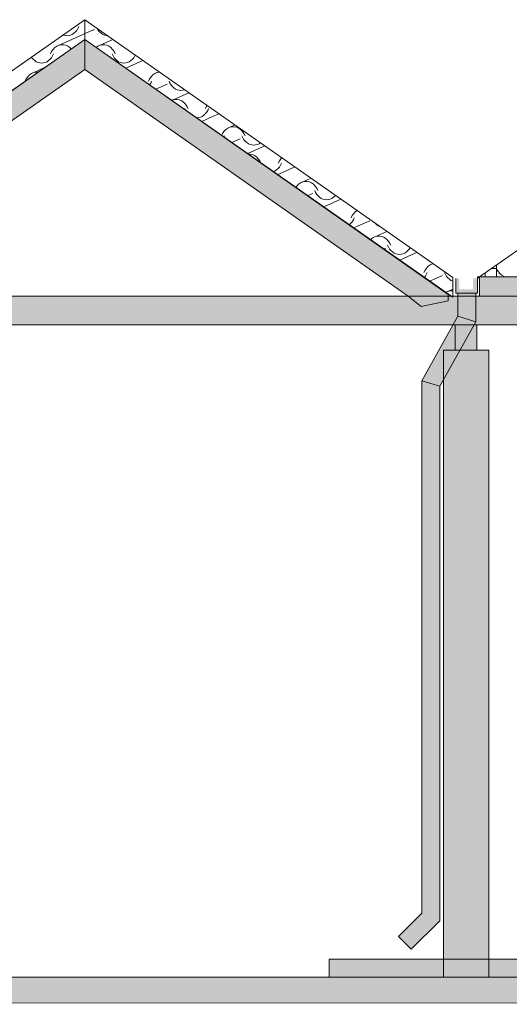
# Model space of a CAD drawing. Header units: millimetres. Extents: x -68772 to 137055, y -73300 to 19650.
# Tile 110 of 212: x 74398 to 77107, y -57976 to -52529. Entities that reach past the tile are written whole.
import ezdxf

# ---------------------------------------------------------------- set-up
doc = ezdxf.new("R2010")
doc.units = ezdxf.units.MM
doc.header["$MEASUREMENT"] = 0
doc.linetypes.add('Przerywana', pattern=[480, 240, -240])
for name, color, linetype, lineweight in [('220-A Ściany_Nr_pióra__1', 7, 'Continuous', 18), ('Nowe_0_Nr_pióra__1', 7, 'Continuous', 18), ('Nowe_440-K Belki_Nr_pióra__1', 7, 'Continuous', 18), ('Nowe_450-K Stropy_Nr_pióra__1', 7, 'Continuous', 18), ('Nowe_810-G Ogólne_Nr_pióra__1', 7, 'Continuous', 18), ('Nowe_810-G Ogólne_Nr_pióra__26', 13, 'Continuous', 18), ('Nowe_810-G Ogólne_Nr_pióra__7', 7, 'Continuous', 5), ('Nowe_810-G Ogólne_Nr_pióra__9', 254, 'Continuous', 18), ('Nowe_810-G Ogólne_Nr_pióra__93', 7, 'Continuous', 20)]:
    doc.layers.add(name, color=color, linetype=linetype, lineweight=lineweight)

# ---------------------------------------------------------------- blocks, each defined once
blk = doc.blocks.new('Wypełnienie_2', base_point=(0, 2000))
at = {"layer": 'Nowe_810-G Ogólne_Nr_pióra__1', "color": 7, "linetype": 'Continuous', "lineweight": 18}
for p, q in [((76931.1, -53951.5), (76942.9, -53951.5)), ((76931.1, -53959.7), (76931.1, -53951.5)), ((76942.9, -53951.5), (76931.1, -53959.7))]:
    blk.add_line(p, q, dxfattribs=at)
blk = doc.blocks.new('*X64')
at = {"layer": 'Nowe_810-G Ogólne_Nr_pióra__26', "color": 13, "linetype": 'Continuous', "lineweight": 18}
for p, q in [((74758.2, -52605.9), (74811.5, -52582.2)), ((74826.8, -52577.7), (74826, -52576.1)), ((74833.1, -52587.7), (74826.8, -52577.7)), ((74840.5, -52596.4), (74833.1, -52587.7)), ((74848.7, -52603.9), (74840.5, -52596.4)), ((74857.7, -52609.8), (74848.7, -52603.9)), ((74867.3, -52614.1), (74857.7, -52609.8)), ((74877.2, -52616.7), (74867.3, -52614.1)), ((74885, -52617.4), (74877.2, -52616.7)), ((74830.9, -52675.3), (74842.6, -52670.1)), ((74839.9, -52671.1), (74914.3, -52637.9)), ((74842.6, -52670.1), (74855, -52667.5)), ((74855, -52667.5), (74867.5, -52667.5)), ((74867.5, -52667.5), (74879.8, -52670.1)), ((74879.8, -52670.1), (74891.6, -52675.3)), ((74821.1, -52682.2), (74830.9, -52675.3)), ((74891.6, -52675.3), (74902.5, -52683)), ((74902.5, -52683), (74912.2, -52692.8)), ((74914.5, -52728.9), (74909.3, -52718)), ((74912.2, -52692.8), (74920.4, -52704.6)), ((74920.8, -52738.9), (74914.5, -52728.9)), ((74920.4, -52704.6), (74926.9, -52718)), ((75023.1, -52718), (75024.5, -52715.1)), ((75035.6, -52728.9), (75029.2, -52738.9)), ((75037.7, -52724.3), (75035.6, -52728.9)), ((74896.1, -52734.7), (74899.2, -52733.4)), ((74928.1, -52747.6), (74920.8, -52738.9)), ((74936.4, -52755.1), (74928.1, -52747.6)), ((74945.4, -52761), (74936.4, -52755.1)), ((74954.9, -52765.3), (74945.4, -52761)), ((74964.9, -52767.9), (74954.9, -52765.3)), ((74975, -52768.8), (74964.9, -52767.9)), ((74985.2, -52767.9), (74975, -52768.8)), ((74984.7, -52796.8), (75062.7, -52762)), ((74995.1, -52765.3), (74985.2, -52767.9)), ((75004.7, -52761), (74995.1, -52765.3)), ((75013.6, -52755.1), (75004.7, -52761)), ((75021.9, -52747.6), (75013.6, -52755.1)), ((75029.2, -52738.9), (75021.9, -52747.6)), ((75062.7, -52762), (75080.2, -52754.1)), ((75125.5, -52844), (75135.2, -52834.2)), ((75135.2, -52834.2), (75146.1, -52826.5)), ((75146.1, -52826.5), (75157.9, -52821.3)), ((75155.2, -52822.3), (75168.8, -52816.2)), ((75157.9, -52821.3), (75170.2, -52818.7)), ((75170.2, -52818.7), (75172.4, -52818.7)), ((75110.8, -52869.2), (75117.3, -52855.8)), ((75123.2, -52880.1), (75117.2, -52889.6)), ((75117.3, -52855.8), (75125.5, -52844)), ((75128.4, -52869.2), (75123.2, -52880.1)), ((75150.7, -52913), (75214.4, -52884.6)), ((75229.7, -52880.1), (75224.6, -52869.2)), ((75236, -52890.1), (75229.7, -52880.1)), ((75243.4, -52898.8), (75236, -52890.1)), ((75241, -52866.7), (75242.2, -52869.2)), ((75242.9, -52973.5), (75334.8, -52932.4)), ((75251.6, -52906.3), (75243.4, -52898.8)), ((75260.6, -52912.2), (75251.6, -52906.3)), ((75270.2, -52916.5), (75260.6, -52912.2)), ((75280.1, -52919.1), (75270.2, -52916.5)), ((75290.3, -52920), (75280.1, -52919.1)), ((75300.4, -52919.1), (75290.3, -52920)), ((75310.3, -52916.5), (75300.4, -52919.1)), ((75311.4, -52916), (75310.3, -52916.5)), ((75239.5, -52975.2), (75245.6, -52972.5)), ((75245.6, -52972.5), (75257.9, -52969.9)), ((75257.9, -52969.9), (75270.4, -52969.9)), ((75270.4, -52969.9), (75282.7, -52972.5)), ((75282.7, -52972.5), (75294.5, -52977.7)), ((75294.5, -52977.7), (75305.4, -52985.4)), ((75305.4, -52985.4), (75315.1, -52995.2)), ((75315.1, -52995.2), (75323.3, -53007)), ((75316.3, -53029), (75312.2, -53020.4)), ((75323.3, -53007), (75329.8, -53020.4)), ((75424.8, -53050), (75416.6, -53057.5)), ((75432.2, -53041.3), (75424.8, -53050)), ((75426, -53020.4), (75432.5, -53007)), ((75438.5, -53031.3), (75432.2, -53041.3)), ((75432.5, -53007), (75435.4, -53002.9)), ((75443.6, -53020.4), (75438.5, -53031.3)), ((75465.6, -53064.4), (75500.8, -53048.6)), ((75377.9, -53071.2), (75376.3, -53071.1)), ((75388.1, -53070.3), (75377.9, -53071.2)), ((75398, -53067.7), (75388.1, -53070.3)), ((75407.6, -53063.4), (75398, -53067.7)), ((75405.2, -53091.3), (75465.6, -53064.4)), ((75416.6, -53057.5), (75407.6, -53063.4)), ((75515.3, -53168.4), (75520.2, -53158.2)), ((75520.2, -53158.2), (75528.4, -53146.4)), ((75528.4, -53146.4), (75538.1, -53136.6)), ((75538.1, -53136.6), (75549, -53128.9)), ((75549, -53128.9), (75560.8, -53123.7)), ((75558.1, -53124.7), (75589.4, -53110.7)), ((75560.8, -53123.7), (75573.1, -53121.1)), ((75573.1, -53121.1), (75585.6, -53121.1)), ((75585.6, -53121.1), (75598, -53123.7)), ((75598, -53123.7), (75609.7, -53128.9)), ((75609.7, -53128.9), (75620.7, -53136.6)), ((75620.7, -53136.6), (75630.4, -53146.4)), ((75630.4, -53146.4), (75638.6, -53158.2)), ((75638.6, -53158.2), (75645.1, -53171.6)), ((75531.3, -53171.6), (75528.5, -53177.6)), ((75571.2, -53207.5), (75617.3, -53187)), ((75632.6, -53182.5), (75627.5, -53171.6)), ((75638.9, -53192.5), (75632.6, -53182.5)), ((75646.3, -53201.2), (75638.9, -53192.5)), ((75654.6, -53208.7), (75646.3, -53201.2)), ((75663.5, -53214.6), (75654.6, -53208.7)), ((75673.1, -53218.9), (75663.5, -53214.6)), ((75683, -53221.5), (75673.1, -53218.9)), ((75713.3, -53218.9), (75703.3, -53221.5)), ((75722.8, -53214.6), (75713.3, -53218.9)), ((75730.5, -53209.5), (75722.8, -53214.6)), ((75659.8, -53269.6), (75755.4, -53226.9)), ((75663.6, -53272.3), (75673.3, -53272.3)), ((75673.3, -53272.3), (75685.6, -53274.9)), ((75693.2, -53222.4), (75683, -53221.5)), ((75703.3, -53221.5), (75693.2, -53222.4)), ((75685.6, -53274.9), (75697.4, -53280.1)), ((75697.4, -53280.1), (75708.3, -53287.8)), ((75708.3, -53287.8), (75718, -53297.6)), ((75718, -53297.6), (75726.2, -53309.4)), ((75726.2, -53309.4), (75731.2, -53319.6)), ((75828.9, -53322.8), (75835.5, -53309.4)), ((75835.5, -53309.4), (75843.7, -53297.6)), ((75846.5, -53322.8), (75841.4, -53333.7)), ((75843.7, -53297.6), (75848.9, -53292.4)), ((75810.5, -53365.8), (75802.4, -53369.4)), ((75819.5, -53359.9), (75810.5, -53365.8)), ((75827.7, -53352.4), (75819.5, -53359.9)), ((75825.8, -53385.8), (75868.5, -53366.8)), ((75835.1, -53343.7), (75827.7, -53352.4)), ((75841.4, -53333.7), (75835.1, -53343.7)), ((75868.5, -53366.8), (75921.4, -53343.2)), ((75941.1, -53439), (75952, -53431.3)), ((75952, -53431.3), (75963.7, -53426.1)), ((75961, -53427.1), (76010, -53405.2)), ((75963.7, -53426.1), (75976.1, -53423.5)), ((75976.1, -53423.5), (75988.6, -53423.5)), ((75988.6, -53423.5), (76000.9, -53426.1)), ((76000.9, -53426.1), (76012.7, -53431.3)), ((76012.7, -53431.3), (76023.6, -53439)), ((75926.2, -53456.2), (75931.3, -53448.8)), ((75931.3, -53448.8), (75941.1, -53439)), ((75991.8, -53502.1), (76020.3, -53489.4)), ((76023.6, -53439), (76033.3, -53448.8)), ((76035.6, -53484.9), (76030.4, -53474)), ((76033.3, -53448.8), (76041.5, -53460.6)), ((76041.9, -53494.9), (76035.6, -53484.9)), ((76041.5, -53460.6), (76048, -53474)), ((76049.2, -53503.6), (76041.9, -53494.9)), ((76057.5, -53511.1), (76049.2, -53503.6)), ((76066.5, -53517), (76057.5, -53511.1)), ((76076, -53521.3), (76066.5, -53517)), ((76086, -53523.9), (76076, -53521.3)), ((76080.4, -53564.1), (76176, -53521.5)), ((76096.1, -53524.8), (76086, -53523.9)), ((76106.2, -53523.9), (76096.1, -53524.8)), ((76116.2, -53521.3), (76106.2, -53523.9)), ((76125.7, -53517), (76116.2, -53521.3)), ((76134.7, -53511.1), (76125.7, -53517)), ((76143, -53503.6), (76134.7, -53511.1)), ((76145.8, -53500.3), (76143, -53503.6)), ((76238.4, -53611.8), (76246.6, -53600)), ((76246.6, -53600), (76256.3, -53590.2)), ((76256.3, -53590.2), (76265.2, -53583.9)), ((76230.7, -53654.8), (76222.4, -53662.3)), ((76238, -53646.1), (76230.7, -53654.8)), ((76231.9, -53625.2), (76238.4, -53611.8)), ((76244.3, -53636.1), (76238, -53646.1)), ((76249.5, -53625.2), (76244.3, -53636.1)), ((76271.4, -53669.2), (76335.5, -53640.6)), ((76364.5, -53654.8), (76361.7, -53651.5)), ((76372.7, -53662.3), (76364.5, -53654.8)), ((76222.4, -53662.3), (76221.4, -53662.9)), ((76246.4, -53680.4), (76271.4, -53669.2)), ((76364, -53729.5), (76430.5, -53699.7)), ((76381.7, -53668.2), (76372.7, -53662.3)), ((76391.3, -53672.5), (76381.7, -53668.2)), ((76391.9, -53672.7), (76391.3, -53672.5)), ((76339.7, -53745.7), (76344, -53741.4)), ((76344, -53741.4), (76354.9, -53733.7)), ((76354.9, -53733.7), (76366.7, -53728.5)), ((76366.7, -53728.5), (76379, -53725.9)), ((76379, -53725.9), (76391.5, -53725.9)), ((76391.5, -53725.9), (76403.8, -53728.5)), ((76403.8, -53728.5), (76415.6, -53733.7)), ((76415.6, -53733.7), (76426.5, -53741.4)), ((76426.5, -53741.4), (76436.2, -53751.2)), ((76436.2, -53751.2), (76444.4, -53763)), ((76444.4, -53763), (76450.9, -53776.4)), ((76412.4, -53796.6), (76423.2, -53791.8)), ((76438.5, -53787.3), (76433.3, -53776.4)), ((76444.8, -53797.3), (76438.5, -53787.3)), ((76452.1, -53806), (76444.8, -53797.3)), ((76460.4, -53813.5), (76452.1, -53806)), ((76469.4, -53819.4), (76460.4, -53813.5)), ((76537.7, -53813.5), (76528.7, -53819.4)), ((76545.9, -53806), (76537.7, -53813.5)), ((76553.3, -53797.3), (76545.9, -53806)), ((76558.4, -53789.2), (76553.3, -53797.3)), ((76586.7, -53820.4), (76596.5, -53816)), ((76478.9, -53823.7), (76469.4, -53819.4)), ((76488.9, -53826.3), (76478.9, -53823.7)), ((76499, -53827.2), (76488.9, -53826.3)), ((76509.2, -53826.3), (76499, -53827.2)), ((76501, -53858.6), (76586.7, -53820.4)), ((76519.1, -53823.7), (76509.2, -53826.3)), ((76528.7, -53819.4), (76519.1, -53823.7)), ((76634.8, -53927.6), (76641.3, -53914.2)), ((76641.3, -53914.2), (76649.5, -53902.4)), ((76649.5, -53902.4), (76659.2, -53892.6)), ((76659.2, -53892.6), (76670.1, -53884.9)), ((76670.1, -53884.9), (76681.9, -53879.7)), ((76679.2, -53880.7), (76685.1, -53878)), ((76681.9, -53879.7), (76686.2, -53878.8)), ((76640.9, -53948.5), (76636.6, -53953.6)), ((76647.2, -53938.5), (76640.9, -53948.5)), ((76652.4, -53927.6), (76647.2, -53938.5)), ((76666.9, -53974.9), (76674.4, -53971.6)), ((76674.4, -53971.6), (76738.4, -53943)), ((76753.7, -53938.5), (76748.6, -53927.6)), ((76760, -53948.5), (76753.7, -53938.5)), ((76767.4, -53957.2), (76760, -53948.5)), ((76775.6, -53964.7), (76767.4, -53957.2)), ((76784.6, -53970.6), (76775.6, -53964.7)), ((76794.2, -53974.9), (76784.6, -53970.6)), ((76795.1, -53975.1), (76794.2, -53974.9)), ((76756.1, -54037.3), (76757.8, -54036.1)), ((76757.8, -54036.1), (76769.6, -54030.9)), ((76766.9, -54031.9), (76795.1, -54019.3)), ((76769.6, -54030.9), (76781.9, -54028.3)), ((76781.9, -54028.3), (76794.4, -54028.3)), ((76794.4, -54028.3), (76795.1, -54028.4))]:
    blk.add_line(p, q, dxfattribs=at)
blk = doc.blocks.new('Wypełnienie_10', base_point=(0, 2000))
at = {"layer": 'Nowe_810-G Ogólne_Nr_pióra__1', "color": 7, "linetype": 'Continuous', "lineweight": 18}
for p, q in [((76795.1, -53955), (74758.2, -52528.6)), ((74758.2, -52528.6), (74758.2, -52638.2)), ((74758.2, -52638.2), (76795.1, -54064.6)), ((76795.1, -54064.6), (76795.1, -53955))]:
    blk.add_line(p, q, dxfattribs=at)
at = {"layer": 'Nowe_810-G Ogólne_Nr_pióra__26', "color": 13, "linetype": 'Continuous', "lineweight": 18}
blk.add_blockref('*X64', (0, 0), dxfattribs=at)
blk = doc.blocks.new('*X66')
at = {"layer": 'Nowe_810-G Ogólne_Nr_pióra__26', "color": 13, "linetype": 'Continuous', "lineweight": 18}
for p, q in [((74707.9, -52566.8), (74710, -52562.5)), ((74612.4, -52671.1), (74747.4, -52610.8)), ((74639.7, -52614.1), (74637.6, -52613.1)), ((74649.6, -52616.7), (74639.7, -52614.1)), ((74659.8, -52617.6), (74649.6, -52616.7)), ((74669.9, -52616.7), (74659.8, -52617.6)), ((74679.8, -52614.1), (74669.9, -52616.7)), ((74689.4, -52609.8), (74679.8, -52614.1)), ((74698.4, -52603.9), (74689.4, -52609.8)), ((74706.6, -52596.4), (74698.4, -52603.9)), ((74714, -52587.7), (74706.6, -52596.4)), ((74720.3, -52577.7), (74714, -52587.7)), ((74725.5, -52566.8), (74720.3, -52577.7)), ((74747.4, -52610.8), (74758.2, -52605.9)), ((74603.3, -52675.3), (74615.1, -52670.1)), ((74615.1, -52670.1), (74627.4, -52667.5)), ((74627.4, -52667.5), (74639.9, -52667.5)), ((74639.9, -52667.5), (74652.2, -52670.1)), ((74652.2, -52670.1), (74664, -52675.3)), ((74567.9, -52718), (74574.4, -52704.6)), ((74580.4, -52728.9), (74574.1, -52738.9)), ((74574.4, -52704.6), (74582.7, -52692.8)), ((74585.5, -52718), (74580.4, -52728.9)), ((74582.7, -52692.8), (74592.4, -52683)), ((74592.4, -52683), (74603.3, -52675.3)), ((74664, -52675.3), (74674.9, -52683)), ((74674.9, -52683), (74682.8, -52691)), ((74465.6, -52738.9), (74463.3, -52735.2)), ((74473, -52747.6), (74465.6, -52738.9)), ((74481.2, -52755.1), (74473, -52747.6)), ((74490.2, -52761), (74481.2, -52755.1)), ((74499.8, -52765.3), (74490.2, -52761)), ((74509.7, -52767.9), (74499.8, -52765.3)), ((74519.8, -52768.8), (74509.7, -52767.9)), ((74530, -52767.9), (74519.8, -52768.8)), ((74539.9, -52765.3), (74530, -52767.9)), ((74549.5, -52761), (74539.9, -52765.3)), ((74558.5, -52755.1), (74549.5, -52761)), ((74566.7, -52747.6), (74558.5, -52755.1)), ((74574.1, -52738.9), (74566.7, -52747.6)), ((74442.8, -52844), (74452.5, -52834.2)), ((74452.5, -52834.2), (74463.4, -52826.5)), ((74463.4, -52826.5), (74475.1, -52821.3)), ((74472.4, -52822.3), (74535.9, -52793.9)), ((74475.1, -52821.3), (74487.5, -52818.7)), ((74487.5, -52818.7), (74500, -52818.7)), ((74500, -52818.7), (74500.4, -52818.8)), ((74240, -52913.2), (74304.1, -52884.6)), ((74313.3, -52840.2), (74317.1, -52844)), ((74319.4, -52880.1), (74314.2, -52869.2)), ((74317.1, -52844), (74325.3, -52855.8)), ((74325.7, -52890.1), (74319.4, -52880.1)), ((74325.3, -52855.8), (74331.8, -52869.2)), ((74333, -52898.8), (74325.7, -52890.1)), ((74428, -52869.2), (74434.5, -52855.8)), ((74434.5, -52855.8), (74442.8, -52844)), ((74154.9, -52951.2), (74240, -52913.2)), ((74341.3, -52906.3), (74333, -52898.8)), ((74350.3, -52912.2), (74341.3, -52906.3)), ((74359.8, -52916.5), (74350.3, -52912.2)), ((74360.6, -52916.7), (74359.8, -52916.5)), ((74128.2, -52969.9), (74132.5, -52969.9)), ((74132.5, -52969.9), (74144.8, -52972.5)), ((74144.8, -52972.5), (74156.6, -52977.7)), ((74156.6, -52977.7), (74167.5, -52985.4)), ((74167.5, -52985.4), (74177.2, -52995.2)), ((74177.2, -52995.2), (74185.4, -53007)), ((74059.3, -53050), (74051.1, -53057.5)), ((74066.7, -53041.3), (74059.3, -53050)), ((74060.5, -53020.4), (74062.8, -53015.6)), ((74073, -53031.3), (74066.7, -53041.3)), ((74078.1, -53020.4), (74073, -53031.3)), ((74100.1, -53064.4), (74164.2, -53035.8)), ((74179.5, -53031.3), (74174.3, -53020.4)), ((74184.8, -53039.8), (74179.5, -53031.3)), ((74185.4, -53007), (74191.9, -53020.4)), ((73965, -53124.7), (74100.1, -53064.4)), ((73992.3, -53067.7), (73990, -53066.6)), ((74002.3, -53070.3), (73992.3, -53067.7)), ((74012.4, -53071.2), (74002.3, -53070.3)), ((74022.6, -53070.3), (74012.4, -53071.2)), ((74032.5, -53067.7), (74022.6, -53070.3)), ((74042.1, -53063.4), (74032.5, -53067.7)), ((74051.1, -53057.5), (74042.1, -53063.4)), ((73920.6, -53171.6), (73927.1, -53158.2)), ((73927.1, -53158.2), (73935.3, -53146.4)), ((73935.3, -53146.4), (73945, -53136.6)), ((73945, -53136.6), (73955.9, -53128.9)), ((73955.9, -53128.9), (73967.7, -53123.7)), ((73967.7, -53123.7), (73980.1, -53121.1)), ((73980.1, -53121.1), (73992.6, -53121.1)), ((73992.6, -53121.1), (74004.9, -53123.7)), ((74004.9, -53123.7), (74016.7, -53128.9)), ((74016.7, -53128.9), (74027.6, -53136.6)), ((74027.6, -53136.6), (74035.3, -53144.5)), ((73818.3, -53192.5), (73815.8, -53188.6)), ((73825.6, -53201.2), (73818.3, -53192.5)), ((73833.9, -53208.7), (73825.6, -53201.2)), ((73842.9, -53214.6), (73833.9, -53208.7)), ((73852.4, -53218.9), (73842.9, -53214.6)), ((73862.4, -53221.5), (73852.4, -53218.9)), ((73892.6, -53218.9), (73882.7, -53221.5)), ((73902.2, -53214.6), (73892.6, -53218.9)), ((73911.1, -53208.7), (73902.2, -53214.6)), ((73919.4, -53201.2), (73911.1, -53208.7)), ((73926.7, -53192.5), (73919.4, -53201.2)), ((73933.1, -53182.5), (73926.7, -53192.5)), ((73938.2, -53171.6), (73933.1, -53182.5)), ((73825.1, -53275.9), (73887.4, -53248)), ((73827.8, -53274.9), (73840.1, -53272.3)), ((73840.1, -53272.3), (73852.6, -53272.3)), ((73852.6, -53272.3), (73852.8, -53272.3)), ((73872.5, -53222.4), (73862.4, -53221.5)), ((73882.7, -53221.5), (73872.5, -53222.4)), ((73665.8, -53293.6), (73669.8, -53297.6)), ((73672, -53333.7), (73666.9, -53322.8)), ((73669.8, -53297.6), (73678, -53309.4)), ((73678, -53309.4), (73684.5, -53322.8)), ((73780.7, -53322.8), (73787.2, -53309.4)), ((73787.2, -53309.4), (73795.4, -53297.6)), ((73795.4, -53297.6), (73805.1, -53287.8)), ((73805.1, -53287.8), (73816, -53280.1)), ((73816, -53280.1), (73827.8, -53274.9)), ((73506.4, -53405.3), (73592.7, -53366.8)), ((73592.7, -53366.8), (73656.7, -53338.2)), ((73678.4, -53343.7), (73672, -53333.7)), ((73685.7, -53352.4), (73678.4, -53343.7)), ((73694, -53359.9), (73685.7, -53352.4)), ((73703, -53365.8), (73694, -53359.9)), ((73712.5, -53370.1), (73703, -53365.8)), ((73713, -53370.2), (73712.5, -53370.1)), ((73480.5, -53423.5), (73485.1, -53423.5)), ((73485.1, -53423.5), (73497.5, -53426.1)), ((73497.5, -53426.1), (73509.2, -53431.3)), ((73509.2, -53431.3), (73520.1, -53439)), ((73413.2, -53474), (73415.7, -53468.8)), ((73425.6, -53484.9), (73419.3, -53494.9)), ((73430.8, -53474), (73425.6, -53484.9)), ((73452.8, -53518), (73516.8, -53489.4)), ((73520.1, -53439), (73529.9, -53448.8)), ((73532.1, -53484.9), (73527, -53474)), ((73529.9, -53448.8), (73538.1, -53460.6)), ((73537.4, -53493.2), (73532.1, -53484.9)), ((73538.1, -53460.6), (73544.6, -53474)), ((73317.7, -53578.3), (73452.8, -53518)), ((73345, -53521.3), (73342.4, -53520.1)), ((73355, -53523.9), (73345, -53521.3)), ((73365.1, -53524.8), (73355, -53523.9)), ((73375.2, -53523.9), (73365.1, -53524.8)), ((73385.2, -53521.3), (73375.2, -53523.9)), ((73394.7, -53517), (73385.2, -53521.3)), ((73403.7, -53511.1), (73394.7, -53517)), ((73412, -53503.6), (73403.7, -53511.1)), ((73419.3, -53494.9), (73412, -53503.6)), ((73279.8, -53611.8), (73288, -53600)), ((73288, -53600), (73297.7, -53590.2)), ((73297.7, -53590.2), (73308.6, -53582.5)), ((73308.6, -53582.5), (73320.4, -53577.3)), ((73320.4, -53577.3), (73332.7, -53574.7)), ((73332.7, -53574.7), (73345.2, -53574.7)), ((73345.2, -53574.7), (73357.5, -53577.3)), ((73357.5, -53577.3), (73369.3, -53582.5)), ((73369.3, -53582.5), (73380.2, -53590.2)), ((73380.2, -53590.2), (73387.8, -53597.9)), ((73170.9, -53646.1), (73168.4, -53642)), ((73178.3, -53654.8), (73170.9, -53646.1)), ((73186.5, -53662.3), (73178.3, -53654.8)), ((73272.1, -53654.8), (73263.8, -53662.3)), ((73279.4, -53646.1), (73272.1, -53654.8)), ((73273.3, -53625.2), (73279.8, -53611.8)), ((73285.7, -53636.1), (73279.4, -53646.1)), ((73290.9, -53625.2), (73285.7, -53636.1)), ((73177.8, -53729.5), (73239, -53702.1)), ((73195.5, -53668.2), (73186.5, -53662.3)), ((73205.1, -53672.5), (73195.5, -53668.2)), ((73215, -53675.1), (73205.1, -53672.5)), ((73225.2, -53676), (73215, -53675.1)), ((73235.3, -53675.1), (73225.2, -53676)), ((73245.3, -53672.5), (73235.3, -53675.1)), ((73254.8, -53668.2), (73245.3, -53672.5)), ((73263.8, -53662.3), (73254.8, -53668.2)), ((73018.3, -53747.1), (73022.4, -53751.2)), ((73022.4, -53751.2), (73030.7, -53763)), ((73030.7, -53763), (73037.2, -53776.4)), ((73133.5, -53776), (73139.9, -53763)), ((73139.9, -53763), (73148.1, -53751.2)), ((73148.1, -53751.2), (73157.8, -53741.4)), ((73157.8, -53741.4), (73168.7, -53733.7)), ((73168.7, -53733.7), (73180.5, -53728.5)), ((73180.5, -53728.5), (73192.8, -53725.9)), ((73192.8, -53725.9), (73205.1, -53725.9)), ((72945.3, -53820.4), (73009.4, -53791.8)), ((73024.7, -53787.3), (73019.6, -53776.4)), ((73031, -53797.3), (73024.7, -53787.3)), ((73038.4, -53806), (73031, -53797.3)), ((73046.6, -53813.5), (73038.4, -53806)), ((73055.6, -53819.4), (73046.6, -53813.5)), ((72858, -53859.4), (72945.3, -53820.4)), ((73065.2, -53823.7), (73055.6, -53819.4)), ((73065.3, -53823.7), (73065.2, -53823.7)), ((72765.9, -53927.6), (72768.6, -53922)), ((72832.7, -53877.1), (72837.8, -53877.1)), ((72837.8, -53877.1), (72850.1, -53879.7)), ((72850.1, -53879.7), (72861.9, -53884.9)), ((72861.9, -53884.9), (72872.8, -53892.6)), ((72872.8, -53892.6), (72882.5, -53902.4)), ((72882.5, -53902.4), (72890.7, -53914.2)), ((72890.7, -53914.2), (72897.3, -53927.6)), ((72721.4, -54009.1), (72805.4, -53971.6)), ((72727.9, -53977.5), (72721.4, -53978.1)), ((72737.8, -53974.9), (72727.9, -53977.5)), ((72747.4, -53970.6), (72737.8, -53974.9)), ((72756.4, -53964.7), (72747.4, -53970.6)), ((72764.6, -53957.2), (72756.4, -53964.7)), ((72772, -53948.5), (72764.6, -53957.2)), ((72778.3, -53938.5), (72772, -53948.5)), ((72783.5, -53927.6), (72778.3, -53938.5)), ((72805.4, -53971.6), (72869.5, -53943)), ((72884.8, -53938.5), (72879.7, -53927.6)), ((72889.9, -53946.6), (72884.8, -53938.5)), ((72721.4, -54035.9), (72722, -54036.1)), ((72722, -54036.1), (72732.9, -54043.8)), ((72732.9, -54043.8), (72740.3, -54051.3))]:
    blk.add_line(p, q, dxfattribs=at)
blk = doc.blocks.new('Wypełnienie_11', base_point=(0, 2000))
at = {"layer": 'Nowe_810-G Ogólne_Nr_pióra__1', "color": 7, "linetype": 'Continuous', "lineweight": 18}
for p, q in [((72721.4, -53955), (74758.2, -52528.6)), ((74758.2, -52528.6), (74758.2, -52638.2)), ((74758.2, -52638.2), (72721.4, -54064.6)), ((72721.4, -54064.6), (72721.4, -53955))]:
    blk.add_line(p, q, dxfattribs=at)
at = {"layer": 'Nowe_810-G Ogólne_Nr_pióra__26', "color": 13, "linetype": 'Continuous', "lineweight": 18}
blk.add_blockref('*X66', (0, 0), dxfattribs=at)
blk = doc.blocks.new('*X68')
at = {"layer": 'Nowe_810-G Ogólne_Nr_pióra__26', "color": 13, "linetype": 'Continuous', "lineweight": 18}
for p, q in [((77036.7, -53905.2), (77009.1, -53905.2)), ((77036.7, -53885.9), (77036.7, -53951.5)), ((77036.7, -53905.2), (77039.1, -53910.6)), ((77039.1, -53910.6), (77041.9, -53915.9)), ((77041.9, -53915.9), (77045, -53920.9)), ((77045, -53920.9), (77048.5, -53925.7)), ((77048.5, -53925.7), (77052.3, -53930.2)), ((76974.3, -53929.5), (76974.3, -53951.5)), ((77052.3, -53930.2), (77056.4, -53934.4)), ((77056.4, -53934.4), (77060.9, -53938.3)), ((77060.9, -53938.3), (77065.6, -53941.9)), ((77065.6, -53941.9), (77081.8, -53950.8)), ((77081.8, -53950.8), (77084, -53951.5))]:
    blk.add_line(p, q, dxfattribs=at)
blk = doc.blocks.new('Wypełnienie_12', base_point=(0, 2000))
at = {"layer": 'Nowe_810-G Ogólne_Nr_pióra__1', "color": 7, "linetype": 'Continuous', "lineweight": 18}
for p, q in [((76942.9, -53951.5), (78978.3, -52528.6)), ((90349.9, -53951.5), (76942.9, -53951.5))]:
    blk.add_line(p, q, dxfattribs=at)
at = {"layer": 'Nowe_810-G Ogólne_Nr_pióra__26', "color": 13, "linetype": 'Continuous', "lineweight": 18}
blk.add_blockref('*X68', (0, 0), dxfattribs=at)

msp = doc.modelspace()

# ---------------------------------------------------------------- hatches: boundary and pattern name
at = {"layer": 'Nowe_0_Nr_pióra__1', "linetype": 'Continuous', "lineweight": 18}
for points in [[(76109.8, -57725.8), (77556.2, -57725.8), (77556.2, -57825.8), (76109.8, -57825.8)], [(91533.8, -57825.8), (91533.8, -57975.8), (62871, -57964.5), (62876.7, -57825.8)]]:
    msp.add_hatch(color=7, dxfattribs=at).paths.add_polyline_path(points)
at = {"layer": 'Nowe_810-G Ogólne_Nr_pióra__26', "linetype": 'Continuous', "lineweight": 18}
for points in [[(74758.2, -52803.6), (74758.2, -52638), (72747.7, -54049.6), (72747.7, -54084.9), (72897.7, -54115.4), (72967.9, -54057.4)], [(74758.2, -52638), (76768.7, -54049.6), (76768.7, -54084.9), (76618.7, -54115.4), (76548.5, -54057.4), (74758.2, -52803.6)], [(76942.9, -53951.5), (90351.2, -53951.5), (90351.2, -54057.4), (76942.9, -54057.4)], [(64119.1, -54057.4), (68131.1, -54057.4), (68213.9, -54115.4), (68363.9, -54084.9), (68370.2, -54057.3), (68562.5, -54057.4), (68568.4, -54084.9), (68714.8, -54114.7), (68797.2, -54057.4), (90278.7, -54057.4), (90278.7, -54217.2), (64119.1, -54217.2)], [(76922.4, -54041.7), (76822.4, -54041.7), (76822.4, -54169.7), (76922.4, -54200.2)], [(76922.4, -54200.2), (76822.4, -54169.7), (76623.4, -54526.1), (76723.4, -54556.7)], [(76928.3, -54217.4), (76808.3, -54217.4), (76808.3, -54357.3), (76928.3, -54357.3)], [(76623.4, -54526.1), (76623.3, -57471.7), (76494.3, -57600.7), (76565, -57671.5), (76723.3, -57513.2), (76723.4, -54556.7)]]:
    msp.add_hatch(color=13, dxfattribs=at).paths.add_polyline_path(points)
at = {"layer": 'Nowe_810-G Ogólne_Nr_pióra__7', "linetype": 'Continuous', "lineweight": 5}
msp.add_hatch(color=7, dxfattribs=at).paths.add_polyline_path([(76811.1, -53959.7), (76811.1, -54041.7), (76931.1, -54041.7), (76931.1, -53959.7), (76906.1, -53959.7), (76906.1, -54019.7), (76831.1, -54019.7), (76831.1, -53959.7)])
at = {"layer": 'Nowe_810-G Ogólne_Nr_pióra__9', "linetype": 'Continuous', "lineweight": 18}
msp.add_hatch(color=254, dxfattribs=at).paths.add_polyline_path([(76993.3, -57825.8), (76993.3, -54357.2), (76743.3, -54357.2), (76743.3, -57825.8)])

# ---------------------------------------------------------------- linework, layer by layer
at = {"layer": '220-A Ściany_Nr_pióra__1', "color": 7, "linetype": 'Continuous', "lineweight": 18}
for p, q in [((76743.3, -57779.6), (76743.3, -54357.2)), ((76993.3, -57772.2), (76993.3, -54357.2))]:
    msp.add_line(p, q, dxfattribs=at)
at = {"layer": 'Nowe_0_Nr_pióra__1', "color": 7, "linetype": 'Continuous', "lineweight": 18, "flags": 128}
for points in [[(76109.8, -57725.8), (77556.2, -57725.8), (77556.2, -57825.8), (76109.8, -57825.8)], [(91533.8, -57825.8), (91533.8, -57975.8), (62871, -57964.5), (62876.7, -57825.8)]]:
    msp.add_lwpolyline(points, close=True, dxfattribs=at)
at = {"layer": 'Nowe_440-K Belki_Nr_pióra__1', "color": 7, "linetype": 'Continuous', "lineweight": 18}
msp.add_line((76931.1, -53951.5), (90351.2, -53951.5), dxfattribs=at)
at = {"layer": 'Nowe_450-K Stropy_Nr_pióra__1', "color": 7, "linetype": 'Continuous', "lineweight": 18}
for p, q in [((62867.7, -57825.8), (90965.5, -57825.8)), ((62876.7, -57825.8), (91533.8, -57825.8))]:
    msp.add_line(p, q, dxfattribs=at)
at = {"layer": 'Nowe_810-G Ogólne_Nr_pióra__1', "color": 7, "linetype": 'Continuous', "lineweight": 18}
for p, q in [((76811.1, -54041.7), (76811.1, -53959.7)), ((76931.1, -54041.7), (76931.1, -53959.7)), ((76931.1, -54041.7), (76811.1, -54041.7))]:
    msp.add_line(p, q, dxfattribs=at)
at = {"layer": 'Nowe_810-G Ogólne_Nr_pióra__1', "color": 7, "linetype": 'Continuous', "lineweight": 18, "flags": 128}
for points in [[(74758.2, -52803.6), (74758.2, -52638), (72747.7, -54049.6), (72747.7, -54084.9), (72897.7, -54115.4), (72967.9, -54057.4)], [(74758.2, -52638), (76768.7, -54049.6), (76768.7, -54084.9), (76618.7, -54115.4), (76548.5, -54057.4), (74758.2, -52803.6)], [(76942.9, -53951.5), (90351.2, -53951.5), (90351.2, -54057.4), (76942.9, -54057.4)], [(64119.1, -54057.4), (68131.1, -54057.4), (68213.9, -54115.4), (68363.9, -54084.9), (68370.2, -54057.3), (68562.5, -54057.4), (68568.4, -54084.9), (68714.8, -54114.7), (68797.2, -54057.4), (90278.7, -54057.4), (90278.7, -54217.2), (64119.1, -54217.2)], [(76922.4, -54041.7), (76822.4, -54041.7), (76822.4, -54169.7), (76922.4, -54200.2)], [(76922.4, -54200.2), (76822.4, -54169.7), (76623.4, -54526.1), (76723.4, -54556.7)], [(76993.3, -57825.8), (76993.3, -54357.2), (76743.3, -54357.2), (76743.3, -57825.8)], [(76623.4, -54526.1), (76623.3, -57471.7), (76494.3, -57600.7), (76565, -57671.5), (76723.3, -57513.2), (76723.4, -54556.7)]]:
    msp.add_lwpolyline(points, close=True, dxfattribs=at)
at = {"layer": 'Nowe_810-G Ogólne_Nr_pióra__1', "color": 7, "linetype": 'Przerywana', "lineweight": 18, "flags": 128}
msp.add_lwpolyline([(76928.3, -54217.4), (76808.3, -54217.4), (76808.3, -54357.3), (76928.3, -54357.3)], close=True, dxfattribs=at)
at = {"layer": 'Nowe_810-G Ogólne_Nr_pióra__93', "color": 7, "linetype": 'Continuous', "lineweight": 20}
for p, q in [((76808.3, -54217.4), (76808.3, -54357.3)), ((76808.3, -54217.4), (76928.3, -54217.4)), ((76928.3, -54357.3), (76928.3, -54217.4)), ((76928.3, -54357.3), (76808.3, -54357.3))]:
    msp.add_line(p, q, dxfattribs=at)

# ---------------------------------------------------------------- block references
at = {"layer": 'Nowe_810-G Ogólne_Nr_pióra__26', "color": 13, "linetype": 'Continuous', "lineweight": 18}
for name in ['Wypełnienie_12', 'Wypełnienie_11', 'Wypełnienie_10', 'Wypełnienie_2']:
    msp.add_blockref(name, (0, 2000), dxfattribs=at)

doc.saveas('drawing.dxf')
